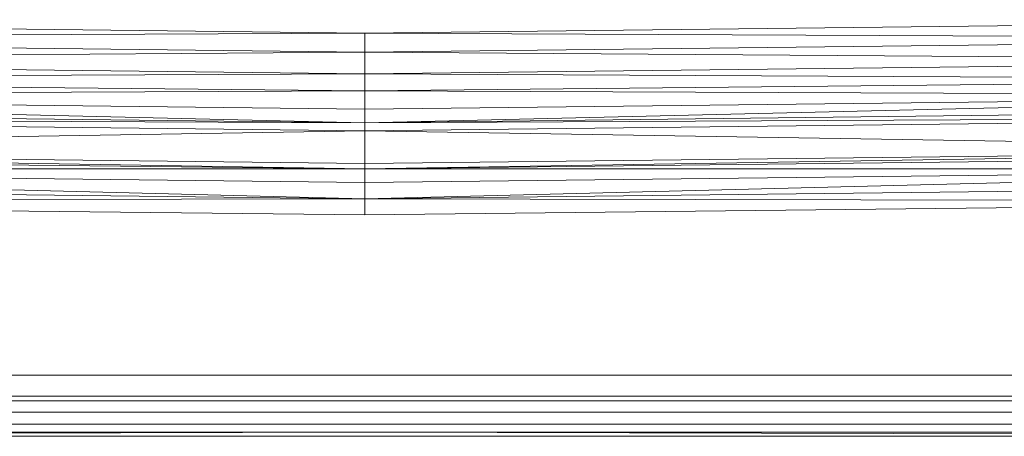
# Model space of a CAD drawing. Header units: metres. Extents: x 391.1 to 427.5, y 12.7 to 29.9.
# Tile 153 of 212: x 408.456 to 408.7, y 23.351 to 23.454. Entities that reach past the tile are written whole.
import ezdxf

# ---------------------------------------------------------------- set-up
doc = ezdxf.new("R2010")
doc.units = ezdxf.units.M
doc.layers.add('02_MOBILIARIO', color=7, linetype='Continuous', lineweight=18)
doc.layers.add('Mobiliario', color=7, linetype='Continuous', lineweight=18)

# ---------------------------------------------------------------- blocks, each defined once
blk = doc.blocks.new('Family - Plats de dutxa PS-1-153501-01_CLI_AIRE_PS1')
at = {"layer": '02_MOBILIARIO', "color": 253, "true_color": 0xaaaaaa}
for p, q in [((0.12297, 0.10354), (0.41, 0.10017)), ((0.12297, 0.10354), (0.41, 0.10017)), ((0.69702, 0.10354), (0.41, 0.10017)), ((0.41, 0.10017), (0.69702, 0.10354)), ((0.12297, 0.09882), (0.41, 0.10017)), ((0.41, 0.10017), (0.12297, 0.09882)), ((0.12297, 0.09882), (0.41, 0.09545)), ((0.41, 0.09545), (0.12297, 0.09882)), ((0.41, 0.10017), (0.69702, 0.09882)), ((0.69702, 0.09882), (0.41, 0.10017)), ((0.41, 0.09545), (0.41, 0.10017)), ((0.41, 0.10017), (0.41, 0.09545)), ((0.69702, 0.09882), (0.41, 0.09545)), ((0.41, 0.09545), (0.69702, 0.09882)), ((0.12297, 0.09343), (0.41, 0.09545)), ((0.41, 0.09545), (0.12297, 0.09343)), ((0.41, 0.09545), (0.69702, 0.09343)), ((0.69702, 0.09343), (0.41, 0.09545)), ((0.41, 0.09006), (0.41, 0.09545)), ((0.41, 0.09545), (0.41, 0.09006)), ((0.12297, 0.09343), (0.41, 0.09006)), ((0.41, 0.09006), (0.12297, 0.09343)), ((0.69702, 0.09343), (0.41, 0.09006)), ((0.41, 0.09006), (0.69702, 0.09343)), ((0.12297, 0.08871), (0.41, 0.09006)), ((0.41, 0.09006), (0.12297, 0.08871)), ((0.12297, 0.08871), (0.41, 0.08582)), ((0.41, 0.08582), (0.12297, 0.08871)), ((0.41, 0.09006), (0.69702, 0.08871)), ((0.69702, 0.08871), (0.41, 0.09006)), ((0.41, 0.08582), (0.41, 0.09006)), ((0.41, 0.09006), (0.41, 0.08582)), ((0.69702, 0.08871), (0.41, 0.08582)), ((0.41, 0.08582), (0.69702, 0.08871)), ((0.12297, 0.08466), (0.41, 0.08582)), ((0.41, 0.08582), (0.12297, 0.08466)), ((0.41, 0.08582), (0.69702, 0.08466)), ((0.69702, 0.08466), (0.41, 0.08582)), ((0.41, 0.08129), (0.41, 0.08582)), ((0.41, 0.08582), (0.41, 0.08129)), ((0.12297, 0.08466), (0.41, 0.07792)), ((0.41, 0.08129), (0.12297, 0.08466)), ((0.41, 0.07792), (0.12297, 0.08466)), ((0.41, 0.08129), (0.12297, 0.08466)), ((0.69702, 0.08466), (0.41, 0.08129)), ((0.41, 0.08129), (0.69702, 0.08466)), ((0.69702, 0.08466), (0.41, 0.07792)), ((0.41, 0.07792), (0.69702, 0.08466)), ((0.12297, 0.08129), (0.41, 0.07792)), ((0.12297, 0.08129), (0.41, 0.07792)), ((0.41, 0.08129), (0.41, 0.07792)), ((0.69702, 0.08129), (0.41, 0.07792)), ((0.41, 0.07792), (0.69702, 0.08129)), ((0.41, 0.08129), (0.41, 0.07792)), ((0.12297, 0.07927), (0.41, 0.0759)), ((0.12297, 0.07927), (0.41, 0.07792)), ((0.41, 0.07792), (0.12297, 0.07927)), ((0.41, 0.0759), (0.12297, 0.07927)), ((0.41, 0.07792), (0.69702, 0.07927)), ((0.69702, 0.07927), (0.41, 0.0759)), ((0.69702, 0.07927), (0.41, 0.07792)), ((0.41, 0.0759), (0.69702, 0.07927)), ((0.11556, 0.07118), (0.41, 0.0759)), ((0.41, 0.0759), (0.11556, 0.07118)), ((0.41, 0.0759), (0.41, 0.07792)), ((0.41, 0.07792), (0.41, 0.0759)), ((0.41, 0.0759), (0.70444, 0.07118)), ((0.70444, 0.07118), (0.41, 0.0759)), ((0.41, 0.06781), (0.41, 0.0759)), ((0.41, 0.0759), (0.41, 0.06781)), ((0.11556, 0.07118), (0.41, 0.06646)), ((0.41, 0.06781), (0.11556, 0.07118)), ((0.41, 0.06646), (0.11556, 0.07118)), ((0.41, 0.06781), (0.11556, 0.07118)), ((0.70444, 0.07118), (0.41, 0.06781)), ((0.41, 0.06781), (0.70444, 0.07118)), ((0.70444, 0.07118), (0.41, 0.06646)), ((0.41, 0.06646), (0.70444, 0.07118)), ((0.11556, 0.06983), (0.41, 0.06646)), ((0.11556, 0.06983), (0.41, 0.06646)), ((0.70444, 0.06983), (0.41, 0.06646)), ((0.41, 0.06646), (0.70444, 0.06983)), ((0.11556, 0.06646), (0.41, 0.05905)), ((0.41, 0.06309), (0.11556, 0.06646)), ((0.41, 0.05905), (0.11556, 0.06646)), ((0.11556, 0.06646), (0.41, 0.06646)), ((0.41, 0.06646), (0.11556, 0.06646)), ((0.41, 0.06309), (0.11556, 0.06646)), ((0.41, 0.06781), (0.41, 0.06646)), ((0.41, 0.06781), (0.41, 0.06646)), ((0.41, 0.06646), (0.70444, 0.06646)), ((0.70444, 0.06646), (0.41, 0.06309)), ((0.70444, 0.06646), (0.41, 0.06646)), ((0.41, 0.06309), (0.41, 0.06646)), ((0.41, 0.06309), (0.70444, 0.06646)), ((0.70444, 0.06646), (0.41, 0.05905)), ((0.41, 0.05905), (0.70444, 0.06646)), ((0.41, 0.06646), (0.41, 0.06309)), ((0.11556, 0.06242), (0.41, 0.05905)), ((0.11556, 0.06242), (0.41, 0.05905)), ((0.41, 0.06309), (0.41, 0.05905)), ((0.41, 0.06309), (0.41, 0.05905)), ((0.70444, 0.06242), (0.41, 0.05905)), ((0.41, 0.05905), (0.70444, 0.06242)), ((0.11556, 0.05837), (0.41, 0.05905)), ((0.41, 0.05905), (0.11556, 0.05837)), ((0.41, 0.05905), (0.70444, 0.05837)), ((0.70444, 0.05837), (0.41, 0.05905)), ((0.41, 0.055), (0.41, 0.05905)), ((0.41, 0.05905), (0.41, 0.055)), ((0.41, 0.055), (0.11556, 0.05837)), ((0.41, 0.055), (0.11556, 0.05837)), ((0.70444, 0.05837), (0.41, 0.055)), ((0.70444, 0.05837), (0.41, 0.055)), ((0.038, 0.0152), (0.79, 0.0152)), ((0.41, 0.01), (0.022, 0.01)), ((0.41, 0.01), (0.022, 0.01)), ((0.798, 0.01), (0.41, 0.01)), ((0.41, 0.01), (0.798, 0.01)), ((0.79, 0.0088), (0.038, 0.0088)), ((0.41, 0.006), (0.021, 0.006)), ((0.41, 0.006), (0.021, 0.006)), ((0.799, 0.006), (0.41, 0.006)), ((0.41, 0.006), (0.799, 0.006)), ((0.02, 0.003), (0.51, 0.003)), ((0.41, 0.003), (0.02, 0.003)), ((0.41, 0.003), (0.02, 0.003)), ((0.41, 0.003), (0.02, 0.003)), ((0.8, 0.003), (0.41, 0.003)), ((0.8, 0.003), (0.41, 0.003)), ((0.41, 0.003), (0.8, 0.003)), ((0.51, 0.003), (0.8, 0.003)), ((0.01, 0), (0.81, 0)), ((0.01, 0), (0.81, 0)), ((0.41, 0.001), (0.02, 0.001)), ((0.41, 0.001), (0.02, 0)), ((0.41, 0.001), (0.02, 0.001)), ((0.41, 0.001), (0.02, 0)), ((0.41, 0.001), (0.02, 0)), ((0.41, 0.001), (0.02, 0)), ((0.51, 0), (0.02, 0)), ((0.51, 0), (0.02, 0)), ((0.41, 0), (0.02, 0)), ((0.41, 0), (0.02, 0)), ((0.41, 0.001), (0.8, 0.001)), ((0.8, 0.001), (0.41, 0.001)), ((0.41, 0.001), (0.8, 0)), ((0.8, 0), (0.41, 0.001)), ((0.8, 0), (0.41, 0.001)), ((0.8, 0), (0.41, 0.001)), ((0.8, 0), (0.41, 0)), ((0.8, 0), (0.41, 0)), ((0.8, 0), (0.51, 0)), ((0.8, 0), (0.51, 0))]:
    blk.add_line(p, q, dxfattribs=at)
at = {"layer": 'Mobiliario', "color": 253, "true_color": 0xaaaaaa}
for p, q in [((0.79, 0.0152), (0.038, 0.0152)), ((0.038, 0.0088), (0.79, 0.0088))]:
    blk.add_line(p, q, dxfattribs=at)
blk = doc.blocks.new('LONDR55-XX_ZZ-ARQ-CAA-M3D-Londres55_ifc-1-01_CLI_AIRE_PS1')
at = {"layer": '02_MOBILIARIO', "color": 253, "lineweight": 18, "true_color": 0xaaaaaa}
blk.add_blockref('Family - Plats de dutxa PS-1-153501-01_CLI_AIRE_PS1', (408.13172, 23.35074), dxfattribs=at)

msp = doc.modelspace()

# ---------------------------------------------------------------- block references
at = {"lineweight": 5}
msp.add_blockref('LONDR55-XX_ZZ-ARQ-CAA-M3D-Londres55_ifc-1-01_CLI_AIRE_PS1', (0, 0), dxfattribs=at)

doc.saveas('drawing.dxf')
